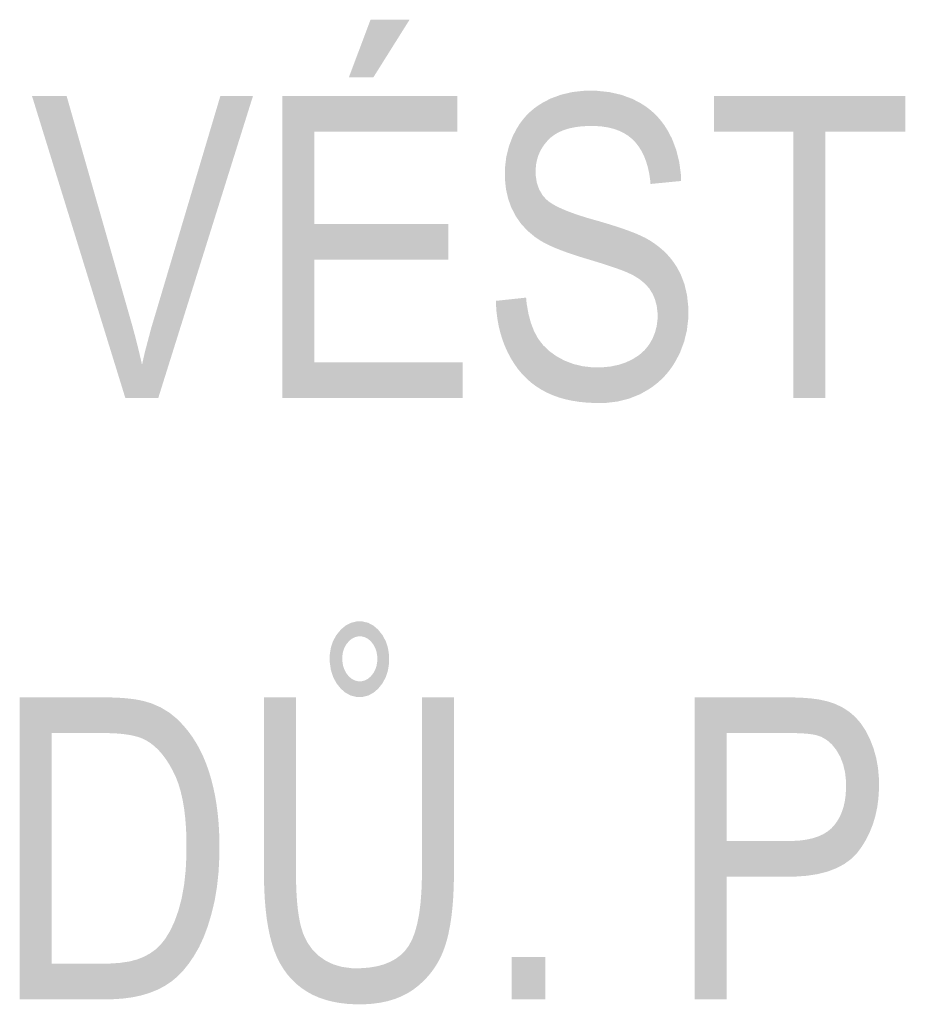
# Model space of a CAD drawing. Header units: millimetres. Extents: x 0 to 78750, y 0 to 63000.
# Tile 61 of 69: x 74567 to 75117, y 14009 to 14621. Entities that reach past the tile are written whole.
import ezdxf

# ---------------------------------------------------------------- set-up
doc = ezdxf.new("R2010")
doc.units = ezdxf.units.MM
doc.header["$LTSCALE"] = 1000
doc.layers.add('Text obecně', color=7, linetype='Continuous')

msp = doc.modelspace()

# ---------------------------------------------------------------- hatches: boundary and pattern name
at = {"layer": 'Text obecně', "linetype": 'Continuous', "lineweight": -3, "transparency": 33554687}
h = msp.add_hatch(color=7, dxfattribs=at)
h.paths.add_polyline_path([(74729.65, 14385.56), (74729.65, 14573.06), (74838.27, 14573.06), (74838.27, 14550.91), (74749.55, 14550.91), (74749.55, 14493.6), (74832.66, 14493.6), (74832.66, 14471.45), (74749.55, 14471.45), (74749.55, 14407.71), (74841.69, 14407.71), (74841.69, 14385.56)], flags=16)
h.paths.add_polyline_path([(74770.92, 14584.63), (74784.42, 14620.5), (74808.65, 14620.5), (74786.13, 14584.63)], flags=16)
for points in [[(74862.28, 14445.86), (74881.03, 14447.87), (74881.35, 14444.34), (74881.92, 14441.13), (74882.47, 14437.93), (74883.24, 14435.04), (74884.01, 14432.15), (74885.01, 14429.58), (74886, 14427), (74887.23, 14424.74), (74888.43, 14422.49), (74889.99, 14420.44), (74891.54, 14418.4), (74893.43, 14416.58), (74895.32, 14414.75), (74897.54, 14413.14), (74899.77, 14411.53), (74902.33, 14410.14), (74904.89, 14408.75), (74907.6, 14407.7), (74910.33, 14406.66), (74913.21, 14405.96), (74916.09, 14405.26), (74919.13, 14404.91), (74922.18, 14404.56), (74925.37, 14404.56), (74928.22, 14404.56), (74930.9, 14404.83), (74933.56, 14405.09), (74936.08, 14405.62), (74938.59, 14406.15), (74940.93, 14406.94), (74943.27, 14407.74), (74945.45, 14408.79), (74947.63, 14409.85), (74949.52, 14411.11), (74951.42, 14412.36), (74953.04, 14413.8), (74954.66, 14415.26), (74956, 14416.9), (74957.34, 14418.55), (74958.41, 14420.38), (74959.47, 14422.23), (74960.27, 14424.16), (74961.06, 14426.08), (74961.59, 14428.08), (74962.12, 14430.1), (74962.39, 14432.19), (74962.66, 14434.28), (74962.66, 14436.45), (74962.66, 14438.66), (74962.4, 14440.73), (74962.15, 14442.8), (74961.63, 14444.72), (74961.13, 14446.65), (74960.37, 14448.44), (74959.6, 14450.23), (74958.58, 14451.87), (74957.57, 14453.52), (74956.21, 14455.04), (74954.86, 14456.55), (74953.16, 14457.93), (74951.47, 14459.32), (74949.44, 14460.57), (74947.42, 14461.83), (74945.05, 14462.94), (74944.29, 14463.31), (74943.31, 14463.73), (74942.32, 14464.15), (74941.1, 14464.62), (74939.88, 14465.09), (74938.44, 14465.61), (74936.99, 14466.13), (74935.31, 14466.7), (74933.63, 14467.27), (74931.73, 14467.9), (74929.82, 14468.52), (74927.68, 14469.2), (74925.54, 14469.87), (74923.18, 14470.6), (74920.82, 14471.32), (74918.22, 14472.1), (74915.62, 14472.88), (74913.22, 14473.64), (74910.82, 14474.4), (74908.62, 14475.16), (74906.41, 14475.92), (74904.4, 14476.65), (74902.39, 14477.4), (74900.57, 14478.13), (74898.76, 14478.86), (74897.14, 14479.58), (74895.52, 14480.31), (74894.09, 14481.02), (74892.66, 14481.72), (74891.43, 14482.42), (74890.2, 14483.12), (74889.17, 14483.81), (74886.48, 14485.57), (74884.13, 14487.54), (74881.79, 14489.52), (74879.79, 14491.69), (74877.79, 14493.88), (74876.12, 14496.28), (74874.47, 14498.67), (74873.15, 14501.28), (74871.83, 14503.88), (74870.84, 14506.65), (74869.85, 14509.41), (74869.2, 14512.34), (74868.54, 14515.26), (74868.21, 14518.33), (74867.88, 14521.4), (74867.88, 14524.64), (74867.88, 14528.19), (74868.28, 14531.62), (74868.69, 14535.06), (74869.49, 14538.38), (74870.3, 14541.7), (74871.51, 14544.91), (74872.72, 14548.11), (74874.34, 14551.19), (74875.14, 14552.74), (74876.05, 14554.19), (74876.94, 14555.64), (74877.94, 14556.99), (74878.93, 14558.35), (74880.02, 14559.62), (74881.11, 14560.89), (74882.29, 14562.06), (74883.47, 14563.23), (74884.74, 14564.31), (74886.01, 14565.39), (74887.38, 14566.37), (74888.74, 14567.36), (74890.2, 14568.25), (74891.65, 14569.14), (74893.2, 14569.94), (74896.31, 14571.54), (74899.58, 14572.74), (74902.86, 14573.95), (74906.31, 14574.75), (74909.75, 14575.55), (74913.38, 14575.95), (74916.99, 14576.35), (74920.79, 14576.35), (74924.97, 14576.35), (74928.9, 14575.93), (74932.83, 14575.51), (74936.52, 14574.67), (74940.2, 14573.83), (74943.64, 14572.57), (74947.07, 14571.31), (74950.27, 14569.63), (74951.87, 14568.79), (74953.37, 14567.85), (74954.87, 14566.91), (74956.29, 14565.88), (74957.69, 14564.84), (74959.02, 14563.71), (74960.34, 14562.57), (74961.56, 14561.33), (74962.79, 14560.1), (74963.92, 14558.76), (74965.06, 14557.43), (74966.1, 14556), (74967.15, 14554.56), (74968.1, 14553.03), (74969.05, 14551.5), (74969.9, 14549.87), (74971.62, 14546.61), (74972.95, 14543.13), (74974.26, 14539.65), (74975.18, 14535.96), (74976.11, 14532.27), (74976.64, 14528.36), (74977.17, 14524.45), (74977.29, 14520.32), (74958.31, 14518.46), (74958.12, 14520.69), (74957.81, 14522.78), (74957.51, 14524.87), (74957.08, 14526.83), (74956.66, 14528.78), (74956.12, 14530.6), (74955.58, 14532.42), (74954.93, 14534.1), (74954.28, 14535.79), (74953.51, 14537.33), (74952.75, 14538.88), (74951.87, 14540.29), (74950.99, 14541.7), (74949.98, 14542.97), (74948.99, 14544.25), (74947.88, 14545.38), (74946.77, 14546.52), (74945.52, 14547.51), (74944.28, 14548.51), (74942.9, 14549.36), (74941.53, 14550.22), (74940.01, 14550.93), (74938.51, 14551.63), (74936.87, 14552.21), (74935.23, 14552.77), (74933.45, 14553.2), (74931.67, 14553.63), (74929.77, 14553.91), (74927.87, 14554.2), (74925.82, 14554.34), (74923.79, 14554.48), (74921.62, 14554.48), (74919.35, 14554.48), (74917.25, 14554.35), (74915.14, 14554.23), (74913.18, 14553.96), (74911.23, 14553.7), (74909.43, 14553.32), (74907.62, 14552.93), (74905.98, 14552.41), (74904.33, 14551.9), (74902.83, 14551.25), (74901.34, 14550.61), (74900, 14549.84), (74898.66, 14549.06), (74897.47, 14548.16), (74896.28, 14547.26), (74895.25, 14546.22), (74894.21, 14545.19), (74893.3, 14544.1), (74892.4, 14543.02), (74891.62, 14541.88), (74890.85, 14540.74), (74890.2, 14539.55), (74889.56, 14538.36), (74889.04, 14537.12), (74888.52, 14535.87), (74888.14, 14534.57), (74887.74, 14533.28), (74887.49, 14531.93), (74887.23, 14530.58), (74887.1, 14529.17), (74886.97, 14527.77), (74886.97, 14526.32), (74886.97, 14523.79), (74887.34, 14521.49), (74887.7, 14519.18), (74888.43, 14517.1), (74889.17, 14515.02), (74890.27, 14513.16), (74891.37, 14511.31), (74892.83, 14509.68), (74893.55, 14508.86), (74894.56, 14508.04), (74895.57, 14507.22), (74896.87, 14506.39), (74898.17, 14505.56), (74899.76, 14504.73), (74901.35, 14503.9), (74903.22, 14503.07), (74905.1, 14502.23), (74907.28, 14501.39), (74909.45, 14500.55), (74911.9, 14499.7), (74914.36, 14498.85), (74917.11, 14498), (74919.85, 14497.15), (74922.9, 14496.29), (74925.94, 14495.44), (74928.74, 14494.61), (74931.53, 14493.78), (74934.1, 14492.98), (74936.65, 14492.18), (74938.98, 14491.4), (74941.3, 14490.62), (74943.38, 14489.88), (74945.46, 14489.13), (74947.3, 14488.41), (74949.15, 14487.69), (74950.74, 14486.99), (74952.35, 14486.3), (74953.72, 14485.63), (74955.08, 14484.97), (74956.2, 14484.33), (74957.84, 14483.39), (74959.36, 14482.38), (74960.89, 14481.38), (74962.32, 14480.31), (74963.74, 14479.24), (74965.05, 14478.1), (74966.36, 14476.97), (74967.57, 14475.78), (74968.78, 14474.58), (74969.88, 14473.32), (74970.98, 14472.07), (74971.97, 14470.74), (74972.96, 14469.42), (74973.85, 14468.04), (74974.73, 14466.66), (74975.51, 14465.22), (74977.07, 14462.32), (74978.24, 14459.21), (74979.41, 14456.09), (74980.19, 14452.76), (74980.97, 14449.43), (74981.36, 14445.88), (74981.75, 14442.32), (74981.75, 14438.55), (74981.75, 14434.81), (74981.32, 14431.18), (74980.89, 14427.54), (74980.04, 14424.02), (74979.18, 14420.5), (74977.89, 14417.08), (74976.6, 14413.66), (74974.89, 14410.35), (74974.04, 14408.7), (74973.08, 14407.14), (74972.13, 14405.58), (74971.09, 14404.11), (74970.04, 14402.63), (74968.9, 14401.25), (74967.76, 14399.88), (74966.53, 14398.59), (74965.3, 14397.3), (74963.97, 14396.11), (74962.65, 14394.91), (74961.23, 14393.81), (74959.81, 14392.71), (74958.3, 14391.7), (74956.79, 14390.69), (74955.18, 14389.77), (74951.97, 14387.93), (74948.55, 14386.55), (74945.14, 14385.17), (74941.53, 14384.25), (74937.91, 14383.33), (74934.09, 14382.88), (74930.27, 14382.42), (74926.26, 14382.42), (74923.71, 14382.42), (74921.27, 14382.53), (74918.82, 14382.65), (74916.49, 14382.88), (74914.15, 14383.11), (74911.91, 14383.46), (74909.67, 14383.81), (74907.54, 14384.27), (74905.4, 14384.73), (74903.38, 14385.31), (74901.35, 14385.89), (74899.42, 14386.59), (74897.49, 14387.28), (74895.66, 14388.1), (74893.84, 14388.91), (74892.12, 14389.84), (74890.39, 14390.76), (74888.77, 14391.81), (74887.14, 14392.85), (74885.6, 14394.01), (74884.07, 14395.17), (74882.62, 14396.45), (74881.18, 14397.73), (74879.84, 14399.13), (74878.48, 14400.52), (74877.22, 14402.03), (74875.96, 14403.54), (74874.81, 14405.18), (74873.64, 14406.8), (74872.57, 14408.55), (74871.5, 14410.3), (74870.52, 14412.16), (74869.54, 14414.02), (74868.67, 14415.94), (74867.81, 14417.87), (74867.07, 14419.85), (74866.32, 14421.84), (74865.69, 14423.88), (74865.06, 14425.93), (74864.54, 14428.04), (74864.02, 14430.14), (74863.63, 14432.31), (74863.23, 14434.48), (74862.94, 14436.7), (74862.66, 14438.94), (74862.5, 14441.23), (74862.32, 14443.52)], [(74632.11, 14385.56), (74574.17, 14573.06), (74595.66, 14573.06), (74634.6, 14436.89), (74635.78, 14432.8), (74636.87, 14428.84), (74637.94, 14424.87), (74638.92, 14421.04), (74639.91, 14417.21), (74640.79, 14413.49), (74641.69, 14409.79), (74642.48, 14406.21), (74644.22, 14413.88), (74646.24, 14421.55), (74648.26, 14429.22), (74650.57, 14436.89), (74691.13, 14573.06), (74711.38, 14573.06), (74652.58, 14385.56)], [(75047.03, 14385.56), (75047.03, 14550.91), (74997.64, 14550.91), (74997.64, 14573.06), (75116.55, 14573.06), (75116.55, 14550.91), (75066.93, 14550.91), (75066.93, 14385.56)], [(74872.11, 14012.06), (74872.11, 14038.21), (74893.03, 14038.21), (74893.03, 14012.06)]]:
    msp.add_hatch(color=7, dxfattribs=at).paths.add_polyline_path(points, flags=16)
h = msp.add_hatch(color=7, dxfattribs=at)
h.paths.add_polyline_path([(74816.31, 14199.56), (74836.21, 14199.56), (74836.21, 14091.26), (74836.21, 14087.72), (74836.13, 14084.37), (74836.05, 14081.02), (74835.89, 14077.86), (74835.73, 14074.69), (74835.49, 14071.71), (74835.25, 14068.71), (74834.93, 14065.91), (74834.61, 14063.1), (74834.21, 14060.48), (74833.81, 14057.85), (74833.33, 14055.42), (74832.85, 14052.97), (74832.29, 14050.71), (74831.74, 14048.46), (74831.09, 14046.38), (74830.45, 14044.3), (74829.68, 14042.32), (74828.92, 14040.34), (74828.02, 14038.46), (74827.13, 14036.57), (74826.1, 14034.79), (74825.07, 14032.99), (74823.91, 14031.31), (74822.76, 14029.62), (74821.48, 14028.03), (74820.2, 14026.43), (74818.79, 14024.94), (74817.37, 14023.43), (74815.83, 14022.04), (74814.29, 14020.64), (74812.62, 14019.34), (74810.95, 14018.03), (74809.15, 14016.89), (74807.35, 14015.75), (74805.42, 14014.78), (74803.49, 14013.8), (74801.43, 14012.98), (74799.37, 14012.17), (74797.18, 14011.52), (74794.99, 14010.86), (74792.67, 14010.38), (74790.35, 14009.89), (74787.9, 14009.57), (74785.45, 14009.24), (74782.86, 14009.07), (74780.28, 14008.91), (74777.57, 14008.91), (74774.93, 14008.91), (74772.42, 14009.06), (74769.91, 14009.2), (74767.51, 14009.48), (74765.11, 14009.77), (74762.84, 14010.19), (74760.56, 14010.62), (74758.41, 14011.18), (74756.25, 14011.75), (74754.22, 14012.46), (74752.19, 14013.17), (74750.27, 14014.02), (74748.35, 14014.87), (74746.55, 14015.86), (74744.76, 14016.86), (74743.08, 14017.99), (74741.41, 14019.13), (74739.85, 14020.39), (74738.3, 14021.65), (74736.86, 14023.04), (74735.43, 14024.43), (74734.11, 14025.94), (74732.79, 14027.46), (74731.6, 14029.1), (74730.4, 14030.74), (74729.33, 14032.52), (74728.25, 14034.28), (74727.3, 14036.18), (74726.34, 14038.07), (74725.51, 14040.1), (74724.66, 14042.12), (74723.95, 14044.27), (74723.24, 14046.42), (74722.61, 14048.76), (74721.98, 14051.12), (74721.44, 14053.65), (74720.91, 14056.2), (74720.46, 14058.94), (74720.01, 14061.68), (74719.65, 14064.61), (74719.3, 14067.55), (74719.02, 14070.68), (74718.76, 14073.82), (74718.58, 14077.14), (74718.4, 14080.48), (74718.31, 14084.01), (74718.22, 14087.53), (74718.22, 14091.26), (74718.22, 14199.56), (74738.12, 14199.56), (74738.12, 14091.43), (74738.12, 14088.38), (74738.17, 14085.53), (74738.23, 14082.67), (74738.34, 14080.02), (74738.46, 14077.37), (74738.62, 14074.92), (74738.8, 14072.47), (74739.02, 14070.23), (74739.25, 14067.97), (74739.53, 14065.93), (74739.82, 14063.88), (74740.16, 14062.03), (74740.49, 14060.19), (74740.89, 14058.54), (74741.29, 14056.89), (74741.74, 14055.44), (74742.65, 14052.55), (74743.89, 14049.99), (74745.12, 14047.43), (74746.67, 14045.21), (74748.23, 14042.97), (74750.12, 14041.08), (74752.01, 14039.18), (74754.22, 14037.62), (74756.43, 14036.05), (74758.88, 14034.87), (74761.34, 14033.7), (74764.04, 14032.91), (74766.74, 14032.14), (74769.69, 14031.74), (74772.64, 14031.35), (74775.83, 14031.35), (74778.57, 14031.35), (74781.11, 14031.54), (74783.65, 14031.73), (74785.99, 14032.13), (74788.33, 14032.52), (74790.47, 14033.09), (74792.62, 14033.67), (74794.56, 14034.45), (74796.51, 14035.23), (74798.27, 14036.19), (74800.02, 14037.16), (74801.57, 14038.33), (74803.13, 14039.49), (74804.49, 14040.84), (74805.85, 14042.2), (74807.02, 14043.75), (74808.17, 14045.3), (74809.19, 14047.21), (74810.21, 14049.11), (74811.09, 14051.38), (74811.96, 14053.65), (74812.68, 14056.27), (74813.41, 14058.89), (74813.99, 14061.87), (74814.57, 14064.85), (74815.01, 14068.19), (74815.44, 14071.52), (74815.73, 14075.21), (74816.02, 14078.91), (74816.17, 14082.96), (74816.31, 14087.02), (74816.31, 14091.43)], flags=16)
h.paths.add_polyline_path([(74759.11, 14223.92), (74759.11, 14226.25), (74759.45, 14228.41), (74759.79, 14230.58), (74760.48, 14232.58), (74761.16, 14234.59), (74762.19, 14236.44), (74763.22, 14238.29), (74764.6, 14239.97), (74765.97, 14241.65), (74767.46, 14242.92), (74768.96, 14244.19), (74770.58, 14245.03), (74772.2, 14245.88), (74773.95, 14246.3), (74775.7, 14246.72), (74777.57, 14246.72), (74779.45, 14246.72), (74781.21, 14246.29), (74782.96, 14245.87), (74784.58, 14245.01), (74786.2, 14244.16), (74787.68, 14242.88), (74789.17, 14241.6), (74790.51, 14239.89), (74791.86, 14238.19), (74792.88, 14236.29), (74793.89, 14234.41), (74794.57, 14232.34), (74795.24, 14230.27), (74795.58, 14228.03), (74795.92, 14225.78), (74795.92, 14223.35), (74795.92, 14220.88), (74795.58, 14218.6), (74795.24, 14216.32), (74794.56, 14214.23), (74793.88, 14212.14), (74792.87, 14210.25), (74791.85, 14208.35), (74790.5, 14206.65), (74789.14, 14204.95), (74787.66, 14203.67), (74786.18, 14202.4), (74784.57, 14201.55), (74782.96, 14200.69), (74781.22, 14200.27), (74779.48, 14199.84), (74777.61, 14199.84), (74775.7, 14199.84), (74773.92, 14200.27), (74772.14, 14200.71), (74770.51, 14201.57), (74768.87, 14202.42), (74767.37, 14203.72), (74765.88, 14205.01), (74764.53, 14206.74), (74763.17, 14208.45), (74762.16, 14210.39), (74761.14, 14212.33), (74760.46, 14214.48), (74759.78, 14216.63), (74759.45, 14218.99), (74759.11, 14221.35)], flags=16)
h.paths.add_polyline_path([(74766.88, 14223.75), (74766.88, 14222.25), (74767.08, 14220.86), (74767.29, 14219.49), (74767.68, 14218.22), (74768.09, 14216.96), (74768.7, 14215.81), (74769.3, 14214.67), (74770.11, 14213.65), (74770.92, 14212.63), (74771.8, 14211.86), (74772.67, 14211.1), (74773.63, 14210.59), (74774.59, 14210.07), (74775.61, 14209.82), (74776.64, 14209.56), (74777.74, 14209.56), (74778.85, 14209.56), (74779.87, 14209.82), (74780.9, 14210.07), (74781.85, 14210.59), (74782.8, 14211.1), (74783.68, 14211.86), (74784.57, 14212.63), (74785.37, 14213.65), (74786.18, 14214.67), (74786.78, 14215.8), (74787.39, 14216.93), (74787.79, 14218.16), (74788.2, 14219.39), (74788.4, 14220.73), (74788.6, 14222.06), (74788.6, 14223.5), (74788.6, 14224.93), (74788.4, 14226.26), (74788.2, 14227.61), (74787.81, 14228.83), (74787.41, 14230.06), (74786.81, 14231.19), (74786.22, 14232.32), (74785.42, 14233.34), (74784.63, 14234.36), (74783.75, 14235.13), (74782.88, 14235.9), (74781.91, 14236.4), (74780.96, 14236.92), (74779.91, 14237.17), (74778.87, 14237.43), (74777.74, 14237.43), (74776.64, 14237.43), (74775.61, 14237.18), (74774.59, 14236.93), (74773.63, 14236.43), (74772.67, 14235.92), (74771.8, 14235.17), (74770.92, 14234.41), (74770.11, 14233.4), (74769.3, 14232.39), (74768.7, 14231.29), (74768.09, 14230.18), (74767.68, 14228.98), (74767.29, 14227.77), (74767.08, 14226.46), (74766.88, 14225.15)])
h = msp.add_hatch(color=7, dxfattribs=at)
h.paths.add_polyline_path([(74566.51, 14012.06), (74566.51, 14199.56), (74618.19, 14199.56), (74620.38, 14199.56), (74622.44, 14199.51), (74624.49, 14199.48), (74626.42, 14199.39), (74628.35, 14199.31), (74630.15, 14199.18), (74631.95, 14199.06), (74633.62, 14198.89), (74635.29, 14198.72), (74636.83, 14198.51), (74638.37, 14198.3), (74639.78, 14198.05), (74641.19, 14197.8), (74642.47, 14197.5), (74643.75, 14197.21), (74644.9, 14196.87), (74648.13, 14195.94), (74651.12, 14194.64), (74654.1, 14193.34), (74656.86, 14191.66), (74659.61, 14189.98), (74662.12, 14187.92), (74664.63, 14185.87), (74666.91, 14183.44), (74668.39, 14181.88), (74669.78, 14180.2), (74671.17, 14178.52), (74672.47, 14176.74), (74673.77, 14174.95), (74674.97, 14173.06), (74676.17, 14171.17), (74677.29, 14169.17), (74678.4, 14167.16), (74679.41, 14165.05), (74680.43, 14162.94), (74681.35, 14160.72), (74682.28, 14158.5), (74683.1, 14156.17), (74683.93, 14153.85), (74684.66, 14151.41), (74685.41, 14148.97), (74686.04, 14146.44), (74686.69, 14143.91), (74687.24, 14141.3), (74687.8, 14138.69), (74688.25, 14135.99), (74688.72, 14133.29), (74689.08, 14130.51), (74689.45, 14127.72), (74689.73, 14124.85), (74690, 14121.98), (74690.19, 14119.02), (74690.37, 14116.05), (74690.46, 14113.01), (74690.55, 14109.97), (74690.55, 14106.83), (74690.55, 14101.49), (74690.3, 14096.46), (74690.05, 14091.42), (74689.55, 14086.68), (74689.05, 14081.95), (74688.31, 14077.52), (74687.56, 14073.1), (74686.56, 14068.97), (74685.56, 14064.85), (74684.43, 14061.08), (74683.29, 14057.31), (74682.01, 14053.9), (74680.73, 14050.49), (74679.31, 14047.43), (74677.89, 14044.37), (74676.32, 14041.67), (74674.77, 14038.96), (74673.13, 14036.55), (74671.5, 14034.14), (74669.79, 14032.01), (74668.08, 14029.88), (74666.3, 14028.04), (74664.51, 14026.21), (74662.66, 14024.66), (74660.81, 14023.11), (74658.76, 14021.75), (74656.71, 14020.38), (74654.48, 14019.2), (74652.24, 14018.03), (74649.81, 14017.04), (74647.38, 14016.06), (74644.75, 14015.25), (74642.12, 14014.46), (74639.31, 14013.86), (74636.49, 14013.26), (74633.48, 14012.86), (74630.47, 14012.46), (74627.26, 14012.26), (74624.05, 14012.06), (74620.65, 14012.06)], flags=16)
h.paths.add_polyline_path([(74586.4, 14034.21), (74618.42, 14034.21), (74622.13, 14034.21), (74625.44, 14034.43), (74628.75, 14034.64), (74631.66, 14035.08), (74634.57, 14035.51), (74637.08, 14036.15), (74639.59, 14036.8), (74641.69, 14037.67), (74643.8, 14038.52), (74645.7, 14039.56), (74647.6, 14040.6), (74649.28, 14041.81), (74650.96, 14043.03), (74652.43, 14044.42), (74653.9, 14045.81), (74655.15, 14047.38), (74656.92, 14049.58), (74658.49, 14052.17), (74660.05, 14054.75), (74661.43, 14057.72), (74662.8, 14060.69), (74663.98, 14064.03), (74665.16, 14067.38), (74666.15, 14071.1), (74667.13, 14074.82), (74667.87, 14078.94), (74668.61, 14083.05), (74669.11, 14087.57), (74669.6, 14092.09), (74669.84, 14097), (74670.09, 14101.9), (74670.09, 14107.21), (74670.09, 14110.89), (74669.96, 14114.36), (74669.84, 14117.82), (74669.6, 14121.07), (74669.36, 14124.32), (74669, 14127.35), (74668.64, 14130.39), (74668.16, 14133.22), (74667.67, 14136.04), (74667.07, 14138.66), (74666.46, 14141.27), (74665.74, 14143.67), (74665.02, 14146.06), (74664.18, 14148.25), (74663.33, 14150.44), (74662.36, 14152.41), (74661.4, 14154.38), (74660.38, 14156.2), (74659.36, 14158.01), (74658.29, 14159.65), (74657.22, 14161.3), (74656.1, 14162.79), (74654.98, 14164.27), (74653.81, 14165.6), (74652.64, 14166.92), (74651.41, 14168.08), (74650.19, 14169.24), (74648.91, 14170.23), (74647.63, 14171.23), (74646.3, 14172.07), (74644.97, 14172.89), (74643.59, 14173.57), (74642.59, 14174.05), (74641.44, 14174.47), (74640.29, 14174.89), (74638.99, 14175.25), (74637.69, 14175.61), (74636.24, 14175.91), (74634.79, 14176.21), (74633.18, 14176.45), (74631.57, 14176.68), (74629.82, 14176.87), (74628.06, 14177.05), (74626.15, 14177.17), (74624.24, 14177.28), (74622.18, 14177.34), (74620.12, 14177.41), (74617.91, 14177.41), (74586.4, 14177.41)])
h = msp.add_hatch(color=7, dxfattribs=at)
h.paths.add_polyline_path([(74985.64, 14012.06), (74985.64, 14199.56), (75042.25, 14199.56), (75045.98, 14199.56), (75049.28, 14199.45), (75052.58, 14199.33), (75055.43, 14199.11), (75058.29, 14198.89), (75060.7, 14198.55), (75063.11, 14198.22), (75065.08, 14197.77), (75067.85, 14197.19), (75070.38, 14196.36), (75072.92, 14195.52), (75075.24, 14194.43), (75077.56, 14193.32), (75079.65, 14191.97), (75081.74, 14190.61), (75083.61, 14189), (75085.48, 14187.38), (75087.16, 14185.45), (75088.85, 14183.51), (75090.35, 14181.24), (75091.86, 14178.98), (75093.18, 14176.39), (75094.5, 14173.81), (75095.64, 14170.9), (75096.78, 14167.99), (75097.64, 14164.93), (75098.49, 14161.87), (75099.06, 14158.68), (75099.63, 14155.48), (75099.91, 14152.13), (75100.19, 14148.79), (75100.19, 14145.3), (75100.19, 14142.31), (75100.01, 14139.44), (75099.81, 14136.56), (75099.44, 14133.79), (75099.06, 14131.04), (75098.48, 14128.39), (75097.91, 14125.74), (75097.15, 14123.21), (75096.39, 14120.68), (75095.43, 14118.26), (75094.48, 14115.85), (75093.34, 14113.55), (75092.2, 14111.25), (75090.87, 14109.06), (75089.53, 14106.88), (75088.01, 14104.8), (75086.49, 14102.73), (75084.66, 14100.92), (75082.83, 14099.1), (75080.69, 14097.55), (75078.56, 14096), (75076.12, 14094.7), (75073.67, 14093.41), (75070.92, 14092.37), (75068.17, 14091.33), (75065.11, 14090.56), (75062.05, 14089.78), (75058.69, 14089.26), (75055.33, 14088.75), (75051.66, 14088.49), (75047.99, 14088.23), (75044.01, 14088.23), (75005.53, 14088.23), (75005.53, 14012.06)], flags=16)
h.paths.add_polyline_path([(75005.53, 14110.38), (75044.32, 14110.38), (75046.72, 14110.38), (75048.95, 14110.52), (75051.19, 14110.66), (75053.24, 14110.94), (75055.29, 14111.22), (75057.18, 14111.64), (75059.06, 14112.06), (75060.77, 14112.62), (75062.48, 14113.18), (75064.01, 14113.87), (75065.55, 14114.58), (75066.91, 14115.42), (75068.27, 14116.26), (75069.45, 14117.23), (75070.64, 14118.21), (75071.64, 14119.34), (75072.66, 14120.46), (75073.54, 14121.69), (75074.42, 14122.92), (75075.18, 14124.27), (75075.94, 14125.61), (75076.57, 14127.08), (75077.21, 14128.54), (75077.71, 14130.11), (75078.21, 14131.69), (75078.59, 14133.38), (75078.97, 14135.06), (75079.22, 14136.86), (75079.48, 14138.67), (75079.6, 14140.59), (75079.73, 14142.5), (75079.73, 14144.53), (75079.73, 14147.47), (75079.43, 14150.21), (75079.14, 14152.93), (75078.54, 14155.45), (75077.94, 14157.98), (75077.05, 14160.28), (75076.16, 14162.59), (75074.97, 14164.68), (75073.78, 14166.77), (75072.4, 14168.51), (75071.02, 14170.25), (75069.46, 14171.64), (75067.89, 14173.02), (75066.13, 14174.04), (75064.38, 14175.07), (75062.43, 14175.74), (75061.8, 14175.95), (75061.04, 14176.14), (75060.28, 14176.31), (75059.39, 14176.47), (75058.5, 14176.63), (75057.48, 14176.76), (75056.46, 14176.89), (75055.29, 14176.99), (75054.14, 14177.09), (75052.84, 14177.17), (75051.56, 14177.25), (75050.13, 14177.31), (75048.71, 14177.35), (75047.15, 14177.38), (75045.6, 14177.41), (75043.91, 14177.41), (75005.53, 14177.41)])

doc.saveas('drawing.dxf')
